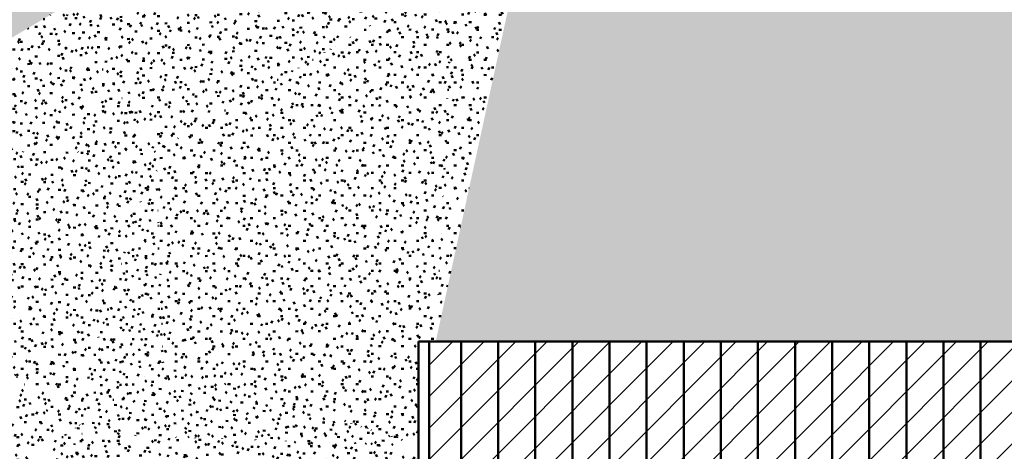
# Model space of a CAD drawing. Header units: millimetres. Extents: x -44271 to 51900, y -56710 to 25730.
# Tile 27 of 61: x -36947 to -23680, y -1617 to 4193. Entities that reach past the tile are written whole.
import ezdxf

# ---------------------------------------------------------------- set-up
doc = ezdxf.new("R2010")
doc.units = ezdxf.units.MM
doc.layers.add('A-DETL-GENF', color=92, linetype='Continuous', lineweight=9)
doc.layers.add('A-DETL-MBND', color=5, linetype='Continuous', lineweight=50)

msp = doc.modelspace()

# ---------------------------------------------------------------- hatches: boundary and pattern name
at = {"layer": 'A-DETL-GENF'}
h = msp.add_hatch(dxfattribs=at)
h.set_pattern_fill('FP_636', color=1, style=0, pattern_type=2)
h.set_pattern_definition([(45, (0, 0), (-212.132, 212.132), [])])
h.paths.add_polyline_path([(42520.1, -18305), (42520.1, -8417.9), (13484.7, -8417.9), (13484.7, -16810.3), (35379.8, -16810.3), (35379.8, -18305), (39878.2, -18305)])
h.paths.add_polyline_path([(-5202, -12689.3), (-1457.7, -12689.3), (-1457.7, -140.2), (-31427.5, -140.2), (-31427.5, -7843.1), (-28699.8, -7843.1), (-28683.4, -10661.2), (-19083.4, -10661.2), (-19083.4, -12689.3), (-8207.3, -12689.3)])
at = {"layer": 'A-DETL-MBND'}
h = msp.add_hatch(dxfattribs=at)
h.set_pattern_fill('FP_170', color=256, style=0, pattern_type=2)
h.set_pattern_definition([(359.98048, (1.04, 0.8), (406.30959, 101.44858), [33.521, -271.212, -1929.972]), (359.98048, (1.04, 0.8), (406.30959, 101.44858), [-304.732, 33.521, -271.212, -1625.239]), (359.98048, (1.04, 0.8), (406.30959, 101.44858), [-609.465, 33.521, -575.944, -1015.775]), (359.98048, (1.04, 0.8), (406.30959, 101.44858), [-1218.93, 33.521, -271.212, -711.042]), (359.98048, (1.04, 0.8), (406.30959, 101.44858), [-1523.662, 33.521, -169.634, -507.887]), (359.98048, (1.04, 0.8), (406.30959, 101.44858), [-1726.817, 33.521, -474.367]), (119.993, (153.41, 51.54), (-291.12457, 301.21186), [33.528, -271.27, 33.528, -1896.861]), (119.993, (153.41, 51.54), (-291.12457, 301.21186), [-338.326, -271.27, 33.528, -576.069, -1015.994]), (119.993, (153.41, 51.54), (-291.12457, 301.21186), [-1219.193, 33.528, -271.27, 33.528, -677.668]), (119.993, (153.41, 51.54), (-291.12457, 301.21186), [-1557.519, -169.671, 33.528, -474.469]), (239.997, (204.2, 254.7), (-115.18873, -402.6602), [33.518, -271.19, -1929.819]), (239.997, (204.2, 254.7), (-115.18873, -402.6602), [-304.708, 33.518, -271.19, -1625.111]), (239.997, (204.2, 254.7), (-115.18873, -402.6602), [-609.416, 33.518, -575.899, -1015.694]), (239.997, (204.2, 254.7), (-115.18873, -402.6602), [-1218.833, 33.518, -271.19, -710.986]), (239.997, (204.2, 254.7), (-115.18873, -402.6602), [-1523.541, 33.518, -169.621, -507.847]), (239.997, (204.2, 254.7), (-115.18873, -402.6602), [-1726.68, 33.518, -474.329])])
h.paths.add_polyline_path([(-39698.1, 2382.2), (-36364.6, 4357.7), (-42046.7, 10146.4), (-39914.6, 3097.9)])
h = msp.add_hatch(dxfattribs=at)
h.set_pattern_fill('FP_184', color=256, style=0, pattern_type=2)
h.set_pattern_definition([(0.08937, (-16.61, 48), (406.2904, 102.00486), [33.519, -271.199, 33.519, -1896.363]), (0.08937, (-16.61, 48), (406.2904, 102.00486), [-338.237, -271.199, 33.519, -575.917, -1015.727]), (0.08937, (-16.61, 48), (406.2904, 102.00486), [-1218.873, 33.519, -271.199, 33.519, -677.49]), (0.08937, (-16.61, 48), (406.2904, 102.00486), [-1557.11, -169.626, 33.519, -474.345]), (120.072, (135.75, 98.93), (-291.11113, 300.01828), [33.446, -270.612, -1925.701]), (120.072, (135.75, 98.93), (-291.11113, 300.01828), [-304.058, 33.446, -270.612, -1621.643]), (120.072, (135.75, 98.93), (-291.11113, 300.01828), [-608.116, 33.446, -574.67, -1013.527]), (120.072, (135.75, 98.93), (-291.11113, 300.01828), [-1216.232, 33.446, -270.612, -709.469]), (120.072, (135.75, 98.93), (-291.11113, 300.01828), [-1520.29, 33.446, -169.259, -506.763]), (120.072, (135.75, 98.93), (-291.11113, 300.01828), [-1722.995, 33.446, -473.317]), (239.973, (186.53, 301.75), (-115.1811, -402.0231), [33.492, -270.978, -1928.306]), (239.973, (186.53, 301.75), (-115.1811, -402.0231), [-304.469, 33.492, -270.978, -1623.837]), (239.973, (186.53, 301.75), (-115.1811, -402.0231), [-608.939, 33.492, -575.447, -1014.898]), (239.973, (186.53, 301.75), (-115.1811, -402.0231), [-1217.878, 33.492, -270.978, -710.429]), (239.973, (186.53, 301.75), (-115.1811, -402.0231), [-1522.347, 33.492, -169.488, -507.449]), (239.973, (186.53, 301.75), (-115.1811, -402.0231), [-1725.327, 33.492, -473.957])])
h.paths.add_polyline_path([(-31331.4, -97.3), (-21366.8, 7122), (-29942, 6278.4), (-31330.5, -93.1)])
h = msp.add_hatch(dxfattribs=at)
h.set_pattern_fill('FP_187', color=256, style=0, pattern_type=2)
h.set_pattern_definition([(359.99953, (-0.004, -0.58), (406.39983, 101.53467), [33.528, -271.272, -1930.4]), (359.99953, (-0.004, -0.58), (406.39983, 101.53467), [-304.8, 33.528, -271.272, -1625.6]), (359.99953, (-0.004, -0.58), (406.39983, 101.53467), [-609.6, 33.528, -576.072, -1016]), (359.99953, (-0.004, -0.58), (406.39983, 101.53467), [-1219.2, 33.528, -271.272, -711.2]), (359.99953, (-0.004, -0.58), (406.39983, 101.53467), [-1524, 33.528, -169.672, -508]), (359.99953, (-0.004, -0.58), (406.39983, 101.53467), [-1727.2, 33.528, -474.472]), (120.015, (152.4, 50.19), (-291.18813, 300.97192), [33.513, -271.15, 33.513, -1896.016]), (120.015, (152.4, 50.19), (-291.18813, 300.97192), [-338.175, -271.15, 33.513, -575.812, -1015.542]), (120.015, (152.4, 50.19), (-291.18813, 300.97192), [-1218.65, 33.513, -271.15, 33.513, -677.366]), (120.015, (152.4, 50.19), (-291.18813, 300.97192), [-1556.825, -169.595, 33.513, -474.258]), (239.985, (203.2, 253.26), (-115.2107, -402.5081), [33.513, -271.148, -1929.516]), (239.985, (203.2, 253.26), (-115.2107, -402.5081), [-304.66, 33.513, -271.148, -1624.855]), (239.985, (203.2, 253.26), (-115.2107, -402.5081), [-609.321, 33.513, -575.808, -1015.535]), (239.985, (203.2, 253.26), (-115.2107, -402.5081), [-1218.641, 33.513, -271.148, -710.874]), (239.985, (203.2, 253.26), (-115.2107, -402.5081), [-1523.302, 33.513, -169.594, -507.767]), (239.985, (203.2, 253.26), (-115.2107, -402.5081), [-1726.409, 33.513, -474.255])])
h.paths.add_polyline_path([(-31331.4, -97.3), (-18483.2, -11.2), (-21366.8, 7122), (-31241.6, -32.3)])
h = msp.add_hatch(dxfattribs=at)
h.set_pattern_fill('FP_181', color=256, style=0, pattern_type=2)
h.set_pattern_definition([(359.7906, (-214.55, -114.18), (405.01125, 100.02047), [33.414, -270.347, -1923.818]), (359.7906, (-214.55, -114.18), (405.01125, 100.02047), [-303.761, 33.414, -270.347, -1620.057]), (359.7906, (-214.55, -114.18), (405.01125, 100.02047), [-607.522, 33.414, -574.108, -1012.536]), (359.7906, (-214.55, -114.18), (405.01125, 100.02047), [-1215.043, 33.414, -270.347, -708.775]), (359.7906, (-214.55, -114.18), (405.01125, 100.02047), [-1518.804, 33.414, -169.093, -506.268]), (359.7906, (-214.55, -114.18), (405.01125, 100.02047), [-1721.311, 33.414, -472.854]), (119.887, (-62.67, -63.98), (-290.1924, 301.9213), [33.528, -271.271, -1930.391]), (119.887, (-62.67, -63.98), (-290.1924, 301.9213), [-304.799, 33.528, -271.271, -1625.592]), (119.887, (-62.67, -63.98), (-290.1924, 301.9213), [-609.597, 33.528, -576.069, -1015.995]), (119.887, (-62.67, -63.98), (-290.1924, 301.9213), [-1219.194, 33.528, -271.271, -711.197]), (119.887, (-62.67, -63.98), (-290.1924, 301.9213), [-1523.993, 33.528, -169.671, -507.998]), (119.887, (-62.67, -63.98), (-290.1924, 301.9213), [-1727.192, 33.528, -474.47]), (240.008, (-12.04, 138.84), (-114.82145, -401.93983), [33.422, -270.415, -1924.298]), (240.008, (-12.04, 138.84), (-114.82145, -401.93983), [-303.837, 33.422, -270.415, -1620.462]), (240.008, (-12.04, 138.84), (-114.82145, -401.93983), [-607.673, 33.422, -574.251, -1012.789]), (240.008, (-12.04, 138.84), (-114.82145, -401.93983), [-1215.346, 33.422, -270.415, -708.952]), (240.008, (-12.04, 138.84), (-114.82145, -401.93983), [-1519.183, 33.422, -169.136, -506.394]), (240.008, (-12.04, 138.84), (-114.82145, -401.93983), [-1721.741, 33.422, -472.972])])
h.paths.add_polyline_path([(-31331.4, -97.3), (-29942, 6278.4), (-31114.9, 4751.3), (-31328.5, -32.3)])
h = msp.add_hatch(dxfattribs=at)
h.set_pattern_fill('FP_186', color=256, style=0, pattern_type=2)
h.set_pattern_definition([(1.309, (-454.69, 857.26), (403.95912, 108.61754), [33.335, -269.713, 33.335, -1885.969]), (1.309, (-454.69, 857.26), (403.95912, 108.61754), [-336.383, -269.713, 33.335, -572.761, -1010.16]), (1.309, (-454.69, 857.26), (403.95912, 108.61754), [-1212.192, 33.335, -269.713, 33.335, -673.777]), (1.309, (-454.69, 857.26), (403.95912, 108.61754), [-1548.576, -168.697, 33.335, -471.745]), (120.737, (-303.21, 910.41), (-289.43724, 287.97758), [32.603, -263.785, -1877.124]), (120.737, (-303.21, 910.41), (-289.43724, 287.97758), [-296.388, 32.603, -263.785, -1580.736]), (120.737, (-303.21, 910.41), (-289.43724, 287.97758), [-592.776, 32.603, -560.173, -987.96]), (120.737, (-303.21, 910.41), (-289.43724, 287.97758), [-1185.552, 32.603, -263.785, -691.572]), (120.737, (-303.21, 910.41), (-289.43724, 287.97758), [-1481.94, 32.603, -164.989, -493.98]), (120.737, (-303.21, 910.41), (-289.43724, 287.97758), [-1679.532, 32.603, -461.377]), (239.933, (-252.71, 1110.34), (-114.52334, -396.5952), [33.26, -269.101, -1914.954]), (239.933, (-252.71, 1110.34), (-114.52334, -396.5952), [-302.361, 33.26, -269.101, -1612.593]), (239.933, (-252.71, 1110.34), (-114.52334, -396.5952), [-604.722, 33.26, -571.462, -1007.87]), (239.933, (-252.71, 1110.34), (-114.52334, -396.5952), [-1209.444, 33.26, -269.101, -705.509]), (239.933, (-252.71, 1110.34), (-114.52334, -396.5952), [-1511.806, 33.26, -168.314, -503.935]), (239.933, (-252.71, 1110.34), (-114.52334, -396.5952), [-1713.38, 33.26, -470.675])])
h.paths.add_polyline_path([(-35107.3, 2425.4), (-31114.9, 4751.3), (-36364.6, 4357.7), (-35151.6, 2493.5)])
h = msp.add_hatch(dxfattribs=at)
h.set_pattern_fill('FP_180', color=256, style=0, pattern_type=2)
h.set_pattern_definition([(0.04795, (-9.12, 25.69), (406.33993, 101.8201), [33.523, -271.232, 33.523, -1896.591]), (0.04795, (-9.12, 25.69), (406.33993, 101.8201), [-338.278, -271.232, 33.523, -575.987, -1015.85]), (0.04795, (-9.12, 25.69), (406.33993, 101.8201), [-1219.019, 33.523, -271.232, 33.523, -677.572]), (0.04795, (-9.12, 25.69), (406.33993, 101.8201), [-1557.297, -169.647, 33.523, -474.402]), (120.038, (143.26, 76.56), (-291.1471, 300.5512), [33.485, -270.924, -1927.921]), (120.038, (143.26, 76.56), (-291.1471, 300.5512), [-304.409, 33.485, -270.924, -1623.513]), (120.038, (143.26, 76.56), (-291.1471, 300.5512), [-608.817, 33.485, -575.332, -1014.695]), (120.038, (143.26, 76.56), (-291.1471, 300.5512), [-1217.634, 33.485, -270.924, -710.287]), (120.038, (143.26, 76.56), (-291.1471, 300.5512), [-1522.043, 33.485, -169.454, -507.348]), (120.038, (143.26, 76.56), (-291.1471, 300.5512), [-1724.982, 33.485, -473.863]), (239.986, (194.05, 279.56), (-115.1972, -402.37295), [33.509, -271.12, -1929.32]), (239.986, (194.05, 279.56), (-115.1972, -402.37295), [-304.629, 33.509, -271.12, -1624.69]), (239.986, (194.05, 279.56), (-115.1972, -402.37295), [-609.259, 33.509, -575.75, -1015.431]), (239.986, (194.05, 279.56), (-115.1972, -402.37295), [-1218.518, 33.509, -271.12, -710.802]), (239.986, (194.05, 279.56), (-115.1972, -402.37295), [-1523.147, 33.509, -169.577, -507.716]), (239.986, (194.05, 279.56), (-115.1972, -402.37295), [-1726.233, 33.509, -474.206])])
h.paths.add_polyline_path([(-31331.4, -97.3), (-31114.9, 4751.3), (-35107.3, 2425.4), (-31337, -93.6)])
h = msp.add_hatch(dxfattribs=at)
h.set_pattern_fill('FP_172', color=256, style=0, pattern_type=2)
h.set_pattern_definition([(1.527, (-727.41, 966.51), (402.384, 110.51098), [33.208, -268.687, 33.208, -1878.793]), (1.527, (-727.41, 966.51), (402.384, 110.51098), [-335.103, -268.687, 33.208, -570.582, -1006.317]), (1.527, (-727.41, 966.51), (402.384, 110.51098), [-1207.58, 33.208, -268.687, 33.208, -671.213]), (1.527, (-727.41, 966.51), (402.384, 110.51098), [-1542.684, -168.055, 33.208, -469.95]), (120.592, (-576.52, 1020.42), (-288.3087, 288.0876), [32.614, -263.88, -1877.8]), (120.592, (-576.52, 1020.42), (-288.3087, 288.0876), [-296.495, 32.614, -263.88, -1581.305]), (120.592, (-576.52, 1020.42), (-288.3087, 288.0876), [-592.989, 32.614, -560.375, -988.316]), (120.592, (-576.52, 1020.42), (-288.3087, 288.0876), [-1185.979, 32.614, -263.88, -691.821]), (120.592, (-576.52, 1020.42), (-288.3087, 288.0876), [-1482.474, 32.614, -165.049, -494.158]), (120.592, (-576.52, 1020.42), (-288.3087, 288.0876), [-1680.137, 32.614, -461.543]), (240.181, (-526.22, 1221.335), (-114.0714, -398.59777), [33.379, -270.068, -1921.832]), (240.181, (-526.22, 1221.335), (-114.0714, -398.59777), [-303.447, 33.379, -270.068, -1618.384]), (240.181, (-526.22, 1221.335), (-114.0714, -398.59777), [-606.894, 33.379, -573.515, -1011.49]), (240.181, (-526.22, 1221.335), (-114.0714, -398.59777), [-1213.788, 33.379, -270.068, -708.043]), (240.181, (-526.22, 1221.335), (-114.0714, -398.59777), [-1517.235, 33.379, -168.919, -505.745]), (240.181, (-526.22, 1221.335), (-114.0714, -398.59777), [-1719.533, 33.379, -472.366])])
h.paths.add_polyline_path([(-39698.1, 2382.2), (-35107.3, 2425.4), (-36364.6, 4357.7), (-39625.2, 2425.4)])
h = msp.add_hatch(dxfattribs=at)
h.set_pattern_fill('FP_188', color=256, style=0, pattern_type=2)
h.set_pattern_definition([(358.979, (-606.63, -551.17), (402.47177, 93.60127), [33.209, -268.692, -1912.044]), (358.979, (-606.63, -551.17), (402.47177, 93.60127), [-301.902, 33.209, -268.692, -1610.142]), (358.979, (-606.63, -551.17), (402.47177, 93.60127), [-603.803, 33.209, -570.594, -1006.339]), (358.979, (-606.63, -551.17), (402.47177, 93.60127), [-1207.607, 33.209, -268.692, -704.437]), (358.979, (-606.63, -551.17), (402.47177, 93.60127), [-1509.508, 33.209, -168.059, -503.169]), (358.979, (-606.63, -551.17), (402.47177, 93.60127), [-1710.776, 33.209, -469.96]), (119.709, (-455.705, -503.47), (-288.37485, 303.84286), [33.499, -271.039, -1928.744]), (119.709, (-455.705, -503.47), (-288.37485, 303.84286), [-304.538, 33.499, -271.039, -1624.205]), (119.709, (-455.705, -503.47), (-288.37485, 303.84286), [-609.077, 33.499, -575.578, -1015.128]), (119.709, (-455.705, -503.47), (-288.37485, 303.84286), [-1218.154, 33.499, -271.039, -710.59]), (119.709, (-455.705, -503.47), (-288.37485, 303.84286), [-1522.692, 33.499, -169.526, -507.564]), (119.709, (-455.705, -503.47), (-288.37485, 303.84286), [-1725.718, 33.499, -474.065]), (239.782, (-405.4, -302.82), (-114.09664, -397.4453), [32.987, -266.891, -1899.225]), (239.782, (-405.4, -302.82), (-114.09664, -397.4453), [-299.878, 32.987, -266.891, -1599.347]), (239.782, (-405.4, -302.82), (-114.09664, -397.4453), [-599.755, 32.987, -566.769, -999.592]), (239.782, (-405.4, -302.82), (-114.09664, -397.4453), [-1199.51, 32.987, -266.891, -699.714]), (239.782, (-405.4, -302.82), (-114.09664, -397.4453), [-1499.388, 32.987, -166.932, -499.796]), (239.782, (-405.4, -302.82), (-114.09664, -397.4453), [-1699.306, 32.987, -466.809])])
h.paths.add_polyline_path([(-36284.6, -1374.8), (-35107.3, 2425.4), (-39698.1, 2382.2), (-36364.6, -1286.7)])
h = msp.add_hatch(dxfattribs=at)
h.set_pattern_fill('FP_177', color=256, style=0, pattern_type=2)
h.set_pattern_definition([(0.82307, (-9888.29, 359.14), (344.0184, 106.51574), [28.384, -229.656, -1634.255]), (0.82307, (-9888.29, 359.14), (344.0184, 106.51574), [-258.04, 28.384, -229.656, -1376.215]), (0.82307, (-9888.29, 359.14), (344.0184, 106.51574), [-516.081, 28.384, -487.696, -860.134]), (0.82307, (-9888.29, 359.14), (344.0184, 106.51574), [-1032.161, 28.384, -229.656, -602.094]), (0.82307, (-9888.29, 359.14), (344.0184, 106.51574), [-1290.201, 28.384, -143.642, -430.067]), (0.82307, (-9888.29, 359.14), (344.0184, 106.51574), [-1462.228, 28.384, -401.683]), (116.212, (-9759.29, 411.78), (-246.4934, 297.5307), [32.128, -259.948, -1849.821]), (116.212, (-9759.29, 411.78), (-246.4934, 297.5307), [-292.077, 32.128, -259.948, -1557.744]), (116.212, (-9759.29, 411.78), (-246.4934, 297.5307), [-584.154, 32.128, -552.025, -973.59]), (116.212, (-9759.29, 411.78), (-246.4934, 297.5307), [-1168.308, 32.128, -259.948, -681.513]), (116.212, (-9759.29, 411.78), (-246.4934, 297.5307), [-1460.385, 32.128, -162.589, -486.795]), (116.212, (-9759.29, 411.78), (-246.4934, 297.5307), [-1655.103, 32.128, -454.666]), (244.106, (-9716.285, 615.55), (-97.52637, -404.04855), [32.495, -262.912, -1870.911]), (244.106, (-9716.285, 615.55), (-97.52637, -404.04855), [-295.407, 32.495, -262.912, -1575.504]), (244.106, (-9716.285, 615.55), (-97.52637, -404.04855), [-590.814, 32.495, -558.319, -984.69]), (244.106, (-9716.285, 615.55), (-97.52637, -404.04855), [-1181.628, 32.495, -262.912, -689.283]), (244.106, (-9716.285, 615.55), (-97.52637, -404.04855), [-1477.035, 32.495, -164.443, -492.345]), (244.106, (-9716.285, 615.55), (-97.52637, -404.04855), [-1673.973, 32.495, -459.85])])
h.paths.add_polyline_path([(-36284.6, -1374.8), (-35018.6, -436.1), (-35107.3, 2425.4), (-36273.3, -1338.6)])
h = msp.add_hatch(dxfattribs=at)
h.set_pattern_fill('FP_182', color=256, style=0, pattern_type=2)
h.set_pattern_definition([(0.05218, (-14.76, 28.1), (406.30238, 101.88207), [33.52, -271.207, 33.52, -1896.419]), (0.05218, (-14.76, 28.1), (406.30238, 101.88207), [-338.247, -271.207, 33.52, -575.934, -1015.757]), (0.05218, (-14.76, 28.1), (406.30238, 101.88207), [-1218.909, 33.52, -271.207, 33.52, -677.51]), (0.05218, (-14.76, 28.1), (406.30238, 101.88207), [-1557.156, -169.631, 33.52, -474.359]), (120.029, (137.6, 79), (-291.12038, 300.62436), [33.491, -270.972, 33.491, -1894.777]), (120.029, (137.6, 79), (-291.12038, 300.62436), [-337.954, -270.972, 33.491, -575.436, -1014.878]), (120.029, (137.6, 79), (-291.12038, 300.62436), [-1217.853, 33.491, -270.972, 33.491, -676.924]), (120.029, (137.6, 79), (-291.12038, 300.62436), [-1555.808, -169.485, 33.491, -473.948]), (239.997, (188.39, 282.07), (-115.18718, -402.5075), [33.517, -271.186, -1929.79]), (239.997, (188.39, 282.07), (-115.18718, -402.5075), [-304.704, 33.517, -271.186, -1625.086]), (239.997, (188.39, 282.07), (-115.18718, -402.5075), [-609.407, 33.517, -575.89, -1015.679]), (239.997, (188.39, 282.07), (-115.18718, -402.5075), [-1218.815, 33.517, -271.186, -710.975]), (239.997, (188.39, 282.07), (-115.18718, -402.5075), [-1523.518, 33.517, -169.618, -507.839]), (239.997, (188.39, 282.07), (-115.18718, -402.5075), [-1726.654, 33.517, -474.322])])
h.paths.add_polyline_path([(-35018.6, -436.1), (-31331.4, -97.3), (-35107.3, 2425.4), (-35029.1, -97.3)])
h = msp.add_hatch(dxfattribs=at)
h.set_pattern_fill('FP_149', color=256, style=0, pattern_type=2)
h.set_pattern_definition([(359.99753, (-7.61, -6.91), (406.39038, 101.58048), [33.527, -271.266, 33.527, -1896.827]), (359.99753, (-7.61, -6.91), (406.39038, 101.58048), [-338.32, -271.266, 33.527, -576.058, -1015.976]), (359.99753, (-7.61, -6.91), (406.39038, 101.58048), [-1219.171, 33.527, -271.266, 33.527, -677.656]), (359.99753, (-7.61, -6.91), (406.39038, 101.58048), [-1557.491, -169.668, 33.527, -474.461]), (119.999, (144.79, 43.88), (-291.17996, 301.16067), [33.528, -271.271, -1930.396]), (119.999, (144.79, 43.88), (-291.17996, 301.16067), [-304.799, 33.528, -271.271, -1625.597]), (119.999, (144.79, 43.88), (-291.17996, 301.16067), [-609.599, 33.528, -576.071, -1015.998]), (119.999, (144.79, 43.88), (-291.17996, 301.16067), [-1219.198, 33.528, -271.271, -711.199]), (119.999, (144.79, 43.88), (-291.17996, 301.16067), [-1523.997, 33.528, -169.672, -507.999]), (119.999, (144.79, 43.88), (-291.17996, 301.16067), [-1727.197, 33.528, -474.471]), (239.999, (195.59, 247.07), (-115.21235, -402.73945), [33.527, -271.261, -1930.324]), (239.999, (195.59, 247.07), (-115.21235, -402.73945), [-304.788, 33.527, -271.261, -1625.536]), (239.999, (195.59, 247.07), (-115.21235, -402.73945), [-609.576, 33.527, -576.049, -1015.96]), (239.999, (195.59, 247.07), (-115.21235, -402.73945), [-1219.152, 33.527, -271.261, -711.172]), (239.999, (195.59, 247.07), (-115.21235, -402.73945), [-1523.94, 33.527, -169.665, -507.98]), (239.999, (195.59, 247.07), (-115.21235, -402.73945), [-1727.132, 33.527, -474.453])])
h.paths.add_polyline_path([(-38609.1, -2942.6), (-36284.6, -1374.8), (-39698.1, 2382.2)])
h = msp.add_hatch(dxfattribs=at)
h.set_pattern_fill('FP_185', color=256, style=0, pattern_type=2)
h.set_pattern_definition([(0.01595, (-11.62, 8.61), (406.3237, 101.70312), [33.522, -271.221, 33.522, -1896.516]), (0.01595, (-11.62, 8.61), (406.3237, 101.70312), [-338.264, -271.221, 33.522, -575.964, -1015.809]), (0.01595, (-11.62, 8.61), (406.3237, 101.70312), [-1218.971, 33.522, -271.221, 33.522, -677.545]), (0.01595, (-11.62, 8.61), (406.3237, 101.70312), [-1557.236, -169.64, 33.522, -474.383]), (120.002, (140.75, 59.45), (-291.13386, 301.04027), [33.52, -271.206, -1929.927]), (120.002, (140.75, 59.45), (-291.13386, 301.04027), [-304.725, 33.52, -271.206, -1625.202]), (120.002, (140.75, 59.45), (-291.13386, 301.04027), [-609.451, 33.52, -575.931, -1015.751]), (120.002, (140.75, 59.45), (-291.13386, 301.04027), [-1218.902, 33.52, -271.206, -711.026]), (120.002, (140.75, 59.45), (-291.13386, 301.04027), [-1523.627, 33.52, -169.63, -507.876]), (120.002, (140.75, 59.45), (-291.13386, 301.04027), [-1726.777, 33.52, -474.356]), (240.006, (191.54, 262.64), (-115.19076, -402.74336), [33.528, -271.271, -1930.393]), (240.006, (191.54, 262.64), (-115.19076, -402.74336), [-304.799, 33.528, -271.271, -1625.594]), (240.006, (191.54, 262.64), (-115.19076, -402.74336), [-609.598, 33.528, -576.07, -1015.996]), (240.006, (191.54, 262.64), (-115.19076, -402.74336), [-1219.195, 33.528, -271.271, -711.197]), (240.006, (191.54, 262.64), (-115.19076, -402.74336), [-1523.994, 33.528, -169.671, -507.998]), (240.006, (191.54, 262.64), (-115.19076, -402.74336), [-1727.193, 33.528, -474.47])])
h.paths.add_polyline_path([(-35018.6, -436.1), (-31573.6, -265.5), (-31573.6, -140.2), (-31354.9, -140.2), (-31331.4, -97.3), (-33161.9, -265.5)])
h = msp.add_hatch(dxfattribs=at)
h.set_pattern_fill('FP_183', color=256, style=0, pattern_type=2)
h.set_pattern_definition([(0.00262, (-5.5, 1.45), (406.36435, 101.61758), [33.525, -271.249, 33.525, -1896.708]), (0.00262, (-5.5, 1.45), (406.36435, 101.61758), [-338.299, -271.249, 33.525, -576.022, -1015.912]), (0.00262, (-5.5, 1.45), (406.36435, 101.61758), [-1219.095, 33.525, -271.249, 33.525, -677.613]), (0.00262, (-5.5, 1.45), (406.36435, 101.61758), [-1557.393, -169.657, 33.525, -474.431]), (119.999, (146.89, 52.26), (-291.1646, 301.13606), [33.526, -271.26, -1930.311]), (119.999, (146.89, 52.26), (-291.1646, 301.13606), [-304.786, 33.526, -271.26, -1625.525]), (119.999, (146.89, 52.26), (-291.1646, 301.13606), [-609.572, 33.526, -576.046, -1015.953]), (119.999, (146.89, 52.26), (-291.1646, 301.13606), [-1219.144, 33.526, -271.26, -711.167]), (119.999, (146.89, 52.26), (-291.1646, 301.13606), [-1523.93, 33.526, -169.664, -507.977]), (119.999, (146.89, 52.26), (-291.1646, 301.13606), [-1727.121, 33.526, -474.45]), (240.003, (197.69, 255.46), (-115.19953, -402.756), [33.528, -271.27, -1930.388]), (240.003, (197.69, 255.46), (-115.19953, -402.756), [-304.798, 33.528, -271.27, -1625.59]), (240.003, (197.69, 255.46), (-115.19953, -402.756), [-609.596, 33.528, -576.068, -1015.994]), (240.003, (197.69, 255.46), (-115.19953, -402.756), [-1219.192, 33.528, -271.27, -711.195]), (240.003, (197.69, 255.46), (-115.19953, -402.756), [-1523.99, 33.528, -169.671, -507.997]), (240.003, (197.69, 255.46), (-115.19953, -402.756), [-1727.189, 33.528, -474.469])])
h.paths.add_polyline_path([(-31337, -140.2), (-31331.4, -97.3), (-31354.9, -140.2)])
h = msp.add_hatch(dxfattribs=at)
h.set_pattern_fill('FP_178', color=256, style=0, pattern_type=2)
h.set_pattern_definition([(1.28, (-4715.94, 593.96), (374.53913, 109.826), [30.907, -250.068, -1779.509]), (1.28, (-4715.94, 593.96), (374.53913, 109.826), [-280.975, 30.907, -250.068, -1498.534]), (1.28, (-4715.94, 593.96), (374.53913, 109.826), [-561.95, 30.907, -531.043, -936.584]), (1.28, (-4715.94, 593.96), (374.53913, 109.826), [-1123.9, 30.907, -250.068, -655.609]), (1.28, (-4715.94, 593.96), (374.53913, 109.826), [-1404.876, 30.907, -156.409, -468.292]), (1.28, (-4715.94, 593.96), (374.53913, 109.826), [-1592.192, 30.907, -437.385]), (118.336, (-4575.48, 647.82), (-268.36025, 294.7344), [32.55, -263.362, -1874.11]), (118.336, (-4575.48, 647.82), (-268.36025, 294.7344), [-295.912, 32.55, -263.362, -1578.198]), (118.336, (-4575.48, 647.82), (-268.36025, 294.7344), [-591.824, 32.55, -559.274, -986.374]), (118.336, (-4575.48, 647.82), (-268.36025, 294.7344), [-1183.648, 32.55, -263.362, -690.461]), (118.336, (-4575.48, 647.82), (-268.36025, 294.7344), [-1479.56, 32.55, -164.724, -493.187]), (118.336, (-4575.48, 647.82), (-268.36025, 294.7344), [-1676.835, 32.55, -460.636]), (242.23, (-4528.66, 851.78), (-106.1799, -404.55714), [33.159, -268.29, -1909.183]), (242.23, (-4528.66, 851.78), (-106.1799, -404.55714), [-301.45, 33.159, -268.29, -1607.733]), (242.23, (-4528.66, 851.78), (-106.1799, -404.55714), [-602.9, 33.159, -569.74, -1004.833]), (242.23, (-4528.66, 851.78), (-106.1799, -404.55714), [-1205.8, 33.159, -268.29, -703.383]), (242.23, (-4528.66, 851.78), (-106.1799, -404.55714), [-1507.25, 33.159, -167.807, -502.417]), (242.23, (-4528.66, 851.78), (-106.1799, -404.55714), [-1708.216, 33.159, -469.257])])
h.paths.add_polyline_path([(-31331.4, -140.2), (-31330.5, -140.2), (-31331.4, -97.3), (-31337, -140.2), (-31331.9, -140.2)])
h = msp.add_hatch(dxfattribs=at)
h.set_pattern_fill('FP_217', color=256, style=0, pattern_type=2)
h.set_pattern_definition([(359.99982, (-0.0007, -0.84), (406.40032, 101.40272), [33.528, -271.272, 33.528, -1896.872]), (359.99982, (-0.0007, -0.84), (406.40032, 101.40272), [-338.328, -271.272, 33.528, -576.072, -1016]), (359.99982, (-0.0007, -0.84), (406.40032, 101.40272), [-1219.2, 33.528, -271.272, 33.528, -677.672]), (359.99982, (-0.0007, -0.84), (406.40032, 101.40272), [-1557.528, -169.672, 33.528, -474.472]), (120.048, (152.4, 49.86), (-291.18915, 300.57225), [33.48, -270.881, 33.48, -1894.135]), (120.048, (152.4, 49.86), (-291.18915, 300.57225), [-337.84, -270.881, 33.48, -575.241, -1014.534]), (120.048, (152.4, 49.86), (-291.18915, 300.57225), [-1217.441, 33.48, -270.881, 33.48, -676.694]), (120.048, (152.4, 49.86), (-291.18915, 300.57225), [-1555.281, -169.427, 33.48, -473.787]), (239.952, (203.2, 252.67), (-115.21255, -401.97626), [33.48, -270.88, -1927.609]), (239.952, (203.2, 252.67), (-115.21255, -401.97626), [-304.359, 33.48, -270.88, -1623.25]), (239.952, (203.2, 252.67), (-115.21255, -401.97626), [-608.719, 33.48, -575.239, -1014.531]), (239.952, (203.2, 252.67), (-115.21255, -401.97626), [-1217.438, 33.48, -270.88, -710.172]), (239.952, (203.2, 252.67), (-115.21255, -401.97626), [-1521.797, 33.48, -169.427, -507.266]), (239.952, (203.2, 252.67), (-115.21255, -401.97626), [-1724.703, 33.48, -473.786])])
h.paths.add_polyline_path([(-19576.3, -140.2), (-18485.1, -11.2), (-31331.4, -97.3), (-31330.5, -140.2), (-19851.3, -140.2)])
h = msp.add_hatch(dxfattribs=at)
h.set_pattern_fill('FP_7', color=256, style=0, pattern_type=2)
h.set_pattern_definition([(270, (0, 747.4), (500, 3e-14), [])])
h.paths.add_polyline_path([(-6000, -7843.1), (-6000, -5799), (-1457.7, -5799), (-1457.7, -156.1), (-4642, -156.1), (-4642, -184.8), (-11452, -184.8), (-11452, -140.2), (-31427.5, -140.2), (-31427.5, -7843.1), (-21500, -7843.1), (-21500, -5799), (-16300, -5799), (-16300, -7843.1), (-8207.3, -7843.1)])
h = msp.add_hatch(dxfattribs=at)
h.set_pattern_fill('FP_174', color=256, style=0, pattern_type=2)
h.set_pattern_definition([(359.99807, (-10.75, -1.05), (406.32942, 101.5863), [33.522, -271.225, 33.522, -1896.545]), (359.99807, (-10.75, -1.05), (406.32942, 101.5863), [-338.27, -271.225, 33.522, -575.973, -1015.825]), (359.99807, (-10.75, -1.05), (406.32942, 101.5863), [-1218.99, 33.522, -271.225, 33.522, -677.555]), (359.99807, (-10.75, -1.05), (406.32942, 101.5863), [-1557.259, -169.643, 33.522, -474.39]), (119.995, (141.62, 49.74), (-291.1364, 301.16398), [33.527, -271.264, -1930.343]), (119.995, (141.62, 49.74), (-291.1364, 301.16398), [-304.791, 33.527, -271.264, -1625.552]), (119.995, (141.62, 49.74), (-291.1364, 301.16398), [-609.582, 33.527, -576.055, -1015.97]), (119.995, (141.62, 49.74), (-291.1364, 301.16398), [-1219.164, 33.527, -271.264, -711.179]), (119.995, (141.62, 49.74), (-291.1364, 301.16398), [-1523.955, 33.527, -169.667, -507.985]), (119.995, (141.62, 49.74), (-291.1364, 301.16398), [-1727.149, 33.527, -474.458]), (240.004, (192.41, 252.94), (-115.1906, -402.7487), [33.526, -271.256, -1930.286]), (240.004, (192.41, 252.94), (-115.1906, -402.7487), [-304.782, 33.526, -271.256, -1625.504]), (240.004, (192.41, 252.94), (-115.1906, -402.7487), [-609.564, 33.526, -576.038, -1015.94]), (240.004, (192.41, 252.94), (-115.1906, -402.7487), [-1219.128, 33.526, -271.256, -711.158]), (240.004, (192.41, 252.94), (-115.1906, -402.7487), [-1523.91, 33.526, -169.662, -507.97]), (240.004, (192.41, 252.94), (-115.1906, -402.7487), [-1727.098, 33.526, -474.444])])
h.paths.add_polyline_path([(-31573.6, -1098.1), (-31573.6, -265.5), (-35018.6, -436.1), (-32250.1, -968.1)])
h = msp.add_hatch(dxfattribs=at)
h.set_pattern_fill('FP_189', color=256, style=0, pattern_type=2)
h.set_pattern_definition([(355.212, (-1022.685, -2920.93), (400.56907, 55.065), [33.163, -268.316, -1909.364]), (355.212, (-1022.685, -2920.93), (400.56907, 55.065), [-301.479, 33.163, -268.316, -1607.886]), (355.212, (-1022.685, -2920.93), (400.56907, 55.065), [-602.957, 33.163, -569.795, -1004.929]), (355.212, (-1022.685, -2920.93), (400.56907, 55.065), [-1205.914, 33.163, -268.316, -703.45]), (355.212, (-1022.685, -2920.93), (400.56907, 55.065), [-1507.393, 33.163, -167.823, -502.464]), (355.212, (-1022.685, -2920.93), (400.56907, 55.065), [-1708.379, 33.163, -469.302]), (121.742, (-872.47, -2889.21), (-287.00967, 286.71123), [31.408, -254.116, -1808.318]), (121.742, (-872.47, -2889.21), (-287.00967, 286.71123), [-285.524, 31.408, -254.116, -1522.794]), (121.742, (-872.47, -2889.21), (-287.00967, 286.71123), [-571.048, 31.408, -539.64, -951.747]), (121.742, (-872.47, -2889.21), (-287.00967, 286.71123), [-1142.096, 31.408, -254.116, -666.223]), (121.742, (-872.47, -2889.21), (-287.00967, 286.71123), [-1427.62, 31.408, -158.942, -475.873]), (121.742, (-872.47, -2889.21), (-287.00967, 286.71123), [-1617.969, 31.408, -444.466]), (235.388, (-822.4, -2716.17), (-113.56088, -341.77477), [29.09, -235.365, -1674.882]), (235.388, (-822.4, -2716.17), (-113.56088, -341.77477), [-264.455, 29.09, -235.365, -1410.427]), (235.388, (-822.4, -2716.17), (-113.56088, -341.77477), [-528.91, 29.09, -499.82, -881.517]), (235.388, (-822.4, -2716.17), (-113.56088, -341.77477), [-1057.82, 29.09, -235.365, -617.062]), (235.388, (-822.4, -2716.17), (-113.56088, -341.77477), [-1322.275, 29.09, -147.213, -440.758]), (235.388, (-822.4, -2716.17), (-113.56088, -341.77477), [-1498.579, 29.09, -411.668])])
h.paths.add_polyline_path([(-31573.6, -1545.6), (-31573.6, -1528.5), (-35018.6, -436.1), (-36284.6, -1374.8), (-32045.9, -1528.5)])
h = msp.add_hatch(dxfattribs=at)
h.set_pattern_fill('FP_175', color=256, style=0, pattern_type=2)
h.set_pattern_definition([(0.0023, (-9.78, 1.23), (406.33594, 101.61624), [33.523, -271.229, 33.523, -1896.572]), (0.0023, (-9.78, 1.23), (406.33594, 101.61624), [-338.274, -271.229, 33.523, -575.981, -1015.839]), (0.0023, (-9.78, 1.23), (406.33594, 101.61624), [-1219.007, 33.523, -271.229, 33.523, -677.565]), (0.0023, (-9.78, 1.23), (406.33594, 101.61624), [-1557.281, -169.645, 33.523, -474.397]), (119.997, (142.59, 52.04), (-291.14375, 301.13833), [33.526, -271.256, 33.526, -1896.761]), (119.997, (142.59, 52.04), (-291.14375, 301.13833), [-338.308, -271.256, 33.526, -576.038, -1015.94]), (119.997, (142.59, 52.04), (-291.14375, 301.13833), [-1219.128, 33.526, -271.256, 33.526, -677.632]), (119.997, (142.59, 52.04), (-291.14375, 301.13833), [-1557.436, -169.662, 33.526, -474.444]), (240.004, (193.38, 255.24), (-115.19683, -402.7555), [33.527, -271.265, -1930.353]), (240.004, (193.38, 255.24), (-115.19683, -402.7555), [-304.793, 33.527, -271.265, -1625.561]), (240.004, (193.38, 255.24), (-115.19683, -402.7555), [-609.585, 33.527, -576.058, -1015.975]), (240.004, (193.38, 255.24), (-115.19683, -402.7555), [-1219.17, 33.527, -271.265, -711.183]), (240.004, (193.38, 255.24), (-115.19683, -402.7555), [-1523.963, 33.527, -169.668, -507.988]), (240.004, (193.38, 255.24), (-115.19683, -402.7555), [-1727.158, 33.527, -474.461])])
h.paths.add_polyline_path([(-31573.6, -1528.5), (-31573.6, -1098.1), (-35018.6, -436.1), (-31586.6, -1524.4)])
h = msp.add_hatch(dxfattribs=at)
h.set_pattern_fill('FP_147', color=256, style=0, pattern_type=2)
h.set_pattern_definition([(0.53007, (-121.63, 207.3), (405.30116, 104.54505), [33.439, -270.55, -1925.264]), (0.53007, (-121.63, 207.3), (405.30116, 104.54505), [-303.989, 33.439, -270.55, -1621.275]), (0.53007, (-121.63, 207.3), (405.30116, 104.54505), [-607.978, 33.439, -574.539, -1013.297]), (0.53007, (-121.63, 207.3), (405.30116, 104.54505), [-1215.956, 33.439, -270.55, -709.308]), (0.53007, (-121.63, 207.3), (405.30116, 104.54505), [-1519.945, 33.439, -169.221, -506.648]), (0.53007, (-121.63, 207.3), (405.30116, 104.54505), [-1722.605, 33.439, -473.21]), (120.264, (30.36, 259.1), (-290.39951, 296.0835), [33.173, -268.397, 33.173, -1876.771]), (120.264, (30.36, 259.1), (-290.39951, 296.0835), [-334.743, -268.397, 33.173, -569.967, -1005.233]), (120.264, (30.36, 259.1), (-290.39951, 296.0835), [-1206.28, 33.173, -268.397, 33.173, -670.491]), (120.264, (30.36, 259.1), (-290.39951, 296.0835), [-1541.023, -167.874, 33.173, -469.444]), (240.003, (81.02, 461.16), (-114.89942, -400.62798), [33.44, -270.562, -1925.348]), (240.003, (81.02, 461.16), (-114.89942, -400.62798), [-304.002, 33.44, -270.562, -1621.346]), (240.003, (81.02, 461.16), (-114.89942, -400.62798), [-608.005, 33.44, -574.564, -1013.341]), (240.003, (81.02, 461.16), (-114.89942, -400.62798), [-1216.009, 33.44, -270.562, -709.339]), (240.003, (81.02, 461.16), (-114.89942, -400.62798), [-1520.012, 33.44, -169.228, -506.671]), (240.003, (81.02, 461.16), (-114.89942, -400.62798), [-1722.68, 33.44, -473.23])])
h.paths.add_polyline_path([(-33499.6, -6095.3), (-36284.6, -1374.8), (-38609.1, -2942.6), (-34232.8, -5642.9)])
h = msp.add_hatch(dxfattribs=at)
h.set_pattern_fill('FP_158', color=256, style=0, pattern_type=2)
h.set_pattern_definition([(0.673, (-898.27, 351.97), (400.44177, 106.06975), [33.039, -267.313, -1902.23]), (0.673, (-898.27, 351.97), (400.44177, 106.06975), [-300.352, 33.039, -267.313, -1601.878]), (0.673, (-898.27, 351.97), (400.44177, 106.06975), [-600.704, 33.039, -567.666, -1001.174]), (0.673, (-898.27, 351.97), (400.44177, 106.06975), [-1201.409, 33.039, -267.313, -700.822]), (0.673, (-898.27, 351.97), (400.44177, 106.06975), [-1501.761, 33.039, -167.196, -500.587]), (0.673, (-898.27, 351.97), (400.44177, 106.06975), [-1701.996, 33.039, -467.548]), (119.858, (-748.11, 404.41), (-286.92103, 297.08758), [33.179, -268.45, -1910.32]), (119.858, (-748.11, 404.41), (-286.92103, 297.08758), [-301.63, 33.179, -268.45, -1608.691]), (119.858, (-748.11, 404.41), (-286.92103, 297.08758), [-603.259, 33.179, -570.08, -1005.432]), (119.858, (-748.11, 404.41), (-286.92103, 297.08758), [-1206.518, 33.179, -268.45, -703.802]), (119.858, (-748.11, 404.41), (-286.92103, 297.08758), [-1508.148, 33.179, -167.907, -502.716]), (119.858, (-748.11, 404.41), (-286.92103, 297.08758), [-1709.234, 33.179, -469.537]), (240.473, (-698.05, 607.73), (-113.51923, -403.15988), [33.516, -271.178, -1929.73]), (240.473, (-698.05, 607.73), (-113.51923, -403.15988), [-304.694, 33.516, -271.178, -1625.035]), (240.473, (-698.05, 607.73), (-113.51923, -403.15988), [-609.388, 33.516, -575.872, -1015.647]), (240.473, (-698.05, 607.73), (-113.51923, -403.15988), [-1218.777, 33.516, -271.178, -710.953]), (240.473, (-698.05, 607.73), (-113.51923, -403.15988), [-1523.471, 33.516, -169.613, -507.824]), (240.473, (-698.05, 607.73), (-113.51923, -403.15988), [-1726.6, 33.516, -474.307])])
h.paths.add_polyline_path([(-33499.6, -6095.3), (-31573.6, -1687.4), (-31573.6, -1545.6), (-36284.6, -1374.8), (-34036.8, -5184.8)])

# ---------------------------------------------------------------- linework, layer by layer
for p, q in [((-31573.6, -140.2), (-11452, -140.2)), ((-31573.6, -12677.3), (-31573.6, -140.2)), ((-31427.5, -7843.1), (-31427.5, -140.2))]:
    msp.add_line(p, q, dxfattribs=at)

doc.saveas('drawing.dxf')
